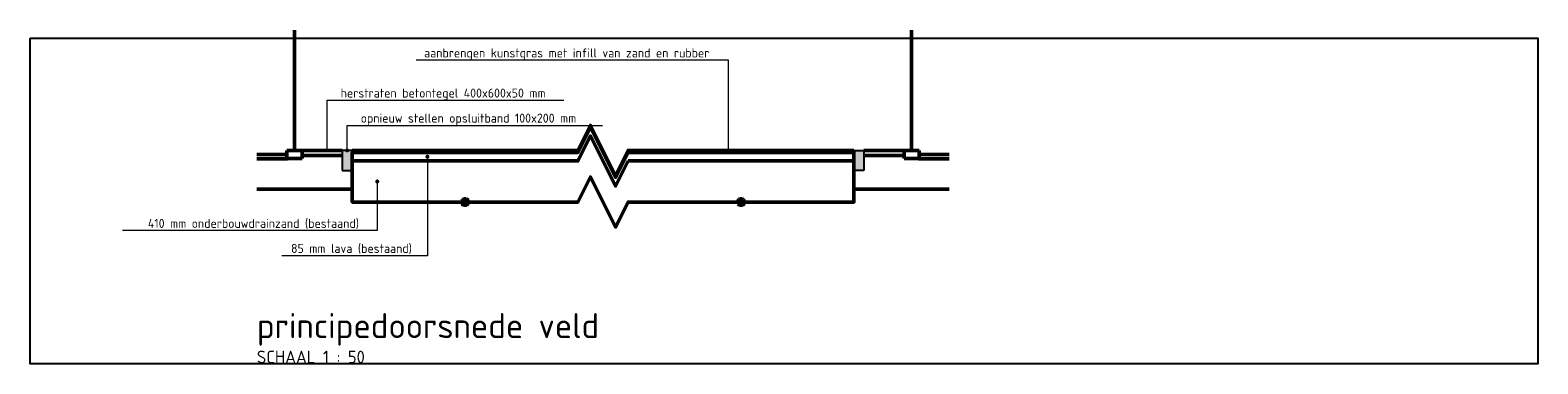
# Model space of a CAD drawing. Extents: x 102885 to 117860, y 477476 to 480770.
# Tile 6 of 7: x 105276.04 to 105291.06, y 480405.14 to 480408.47. Entities that reach past the tile are written whole.
import ezdxf
from ezdxf import colors
from ezdxf.entities.mleader import LeaderData, LeaderLine
from ezdxf.math import Vec2, Vec3

# ---------------------------------------------------------------- set-up
doc = ezdxf.new("R2010")
doc.units = 0
doc.header["$LTSCALE"] = 0.5
doc.linetypes.add('RI-DRAINAGE', pattern=[19.2, 6, -1.8, 1.8, -1.8, 2.4, -1.8, 1.8, -1.8])
for name, color, linetype, lineweight in [('N-WE-GR-SPORTVELD_KUNSTGRAS-GD', 90, 'Continuous', 50), ('N-WE-GW-GROND_ZAND_DRAINEERZAND-GD', 7, 'Continuous', 50), ('N-WE-IE-TERREINAFSCHEIDING_KUNSTMATIG_HEKWERK-GD', 20, 'IE-TERREINAFSCHEIDING-KUNSTMATIG', 50), ('N-WE-RI-DRAINAGE-GD', 90, 'RI-DRAINAGE', 50), ('N-WE-VH-KANTOPSLUITING_OPSLUITBAND-SD', 150, 'Continuous', 25), ('N-WE-VH-VERHARDING_FUNDERING-GD', 7, 'Continuous', 50), ('N-WE-VH-VERHARDING_TEGEL-GD', 252, 'Continuous', 50), ('X-XX-AL-T18', 10, 'Continuous', 18), ('X-XX-AL-VERWIJZING-S', 7, 'Continuous', 25), ('X1-XX-AL-T18', 10, 'Continuous', 18), ('X2-XX-AL-T18', 10, 'Continuous', 18)]:
    doc.layers.add(name, color=color, linetype=linetype, lineweight=lineweight)
doc.layers.add('X-XX-AL-HULPLIJN-GD', color=7, linetype='Continuous', lineweight=25, plot=False)
doc.styles.add('NLCS-ISO', font='NLCS-ISO.ttf')
doc.styles.add('NLCS-ISO-M50-T18', font='NLCS-ISO.ttf', dxfattribs={"height": 0.09})
doc.linetypes.add('IE-TERREINAFSCHEIDING-KUNSTMATIG', pattern='A,4,[82,NLCS.shx,S=0.75,R=90,X=0,Y=0],4,-2', length=10)

# ---------------------------------------------------------------- blocks, each defined once
blk = doc.blocks.new('N-SVH-KANTOPSLUITING_OPSLUITBAND_100X200-D')
blk.add_hatch(color=8).paths.add_polyline_path([(-0.1, -0.2), (0, -0.2), (0, 0), (-0.1, 0)])
at = {"flags": 128}
blk.add_lwpolyline([(-0.1, -0.2), (0, -0.2), (0, 0), (-0.1, 0)], close=True, dxfattribs=at)
blk = doc.blocks.new('_Dot')
at = {"color": 0, "linetype": 'ByBlock', "lineweight": -2}
blk.add_line((-0.5, 0), (-1, 0), dxfattribs=at)
at = {"color": 0, "linetype": 'ByBlock', "const_width": 0.5}
blk.add_lwpolyline([(-0.25, 0, 1), (0.25, 0, 1)], format="xyb", close=True, dxfattribs=at)
blk = doc.blocks.new('SAL-VERWIJZING_ONDERSCHRIFT-SO')
at = {"linetype": 'Continuous', "style": 'NLCS-ISO'}
blk.add_text('SCHAAL 1 :', height=2.5, dxfattribs=at).set_placement((0, -3.75))
at = {"style": 'NLCS-ISO'}
for tag, p, height in [('OMSCHRIJVING', (0, 1.25), 5), ('SCHAAL', (18.15, -3.75), 2.5)]:
    blk.add_attdef(tag, p, '', height=height, dxfattribs=at)

msp = doc.modelspace()

# ---------------------------------------------------------------- linework, layer by layer
at = {"layer": 'N-WE-GR-SPORTVELD_KUNSTGRAS-GD', "flags": 128}
msp.add_lwpolyline([(105279.248, 480407.272), (105281.498, 480407.272), (105281.623, 480407.522), (105281.873, 480407.022), (105281.998, 480407.272), (105284.248, 480407.272)], dxfattribs=at)
at = {"layer": 'N-WE-GW-GROND_ZAND_DRAINEERZAND-GD', "flags": 128}
msp.add_lwpolyline([(105281.998, 480407.167), (105281.873, 480406.917), (105281.623, 480407.417), (105281.498, 480407.167), (105279.248, 480407.167), (105279.248, 480406.757), (105281.498, 480406.757), (105281.623, 480407.007), (105281.873, 480406.507), (105281.998, 480406.757), (105284.248, 480406.757), (105284.248, 480407.167)], close=True, dxfattribs=at)
for points in [[(105278.298, 480406.887), (105279.248, 480406.887)], [(105284.248, 480406.887), (105285.198, 480406.887)]]:
    msp.add_lwpolyline(points, dxfattribs=at)
at = {"layer": 'N-WE-IE-TERREINAFSCHEIDING_KUNSTMATIG_HEKWERK-GD', "flags": 128}
for points in [[(105278.673, 480407.272), (105278.673, 480408.472)], [(105284.823, 480407.272), (105284.823, 480408.472)]]:
    msp.add_lwpolyline(points, dxfattribs=at)
at = {"layer": 'N-WE-RI-DRAINAGE-GD'}
for centre in [(105280.373, 480406.757), (105283.123, 480406.757)]:
    msp.add_circle(centre, 0.0325, dxfattribs=at)
at = {"layer": 'N-WE-VH-VERHARDING_FUNDERING-GD', "flags": 128}
msp.add_lwpolyline([(105279.248, 480407.167), (105279.248, 480407.252), (105281.498, 480407.252), (105281.623, 480407.502), (105281.873, 480407.002), (105281.998, 480407.252), (105284.248, 480407.252), (105284.248, 480407.167)], dxfattribs=at)
at = {"layer": 'N-WE-VH-VERHARDING_TEGEL-GD', "flags": 128}
for points in [[(105278.748, 480407.272), (105278.598, 480407.272)], [(105278.598, 480407.272), (105278.598, 480407.192)], [(105279.148, 480407.272), (105278.748, 480407.272)], [(105278.748, 480407.272), (105278.748, 480407.192)], [(105284.348, 480407.272), (105284.748, 480407.272)], [(105284.748, 480407.272), (105284.748, 480407.192)], [(105284.748, 480407.272), (105284.898, 480407.272)], [(105284.898, 480407.272), (105284.898, 480407.192)], [(105278.598, 480407.232), (105278.298, 480407.232)], [(105278.598, 480407.192), (105278.598, 480407.187), (105278.298, 480407.187)], [(105278.748, 480407.192), (105278.598, 480407.192)], [(105279.148, 480407.222), (105278.748, 480407.222)], [(105284.348, 480407.222), (105284.748, 480407.222)], [(105284.748, 480407.192), (105284.898, 480407.192)], [(105284.898, 480407.232), (105285.198, 480407.232)], [(105284.898, 480407.192), (105284.898, 480407.187), (105285.198, 480407.187)]]:
    msp.add_lwpolyline(points, dxfattribs=at)
at = {"layer": 'X-XX-AL-HULPLIJN-GD'}
msp.add_lwpolyline([(105276.039, 480408.393), (105291.064, 480408.393), (105291.064, 480405.143), (105276.039, 480405.143)], close=True, dxfattribs=at)

# ---------------------------------------------------------------- block references
at = {"layer": 'N-WE-VH-KANTOPSLUITING_OPSLUITBAND-SD'}
msp.add_blockref('N-SVH-KANTOPSLUITING_OPSLUITBAND_100X200-D', (105279.248, 480407.272), dxfattribs=at)
at = {"layer": 'N-WE-VH-KANTOPSLUITING_OPSLUITBAND-SD', "xscale": -1}
msp.add_blockref('N-SVH-KANTOPSLUITING_OPSLUITBAND_100X200-D', (105284.248, 480407.272), dxfattribs=at)
at = {"layer": 'X-XX-AL-VERWIJZING-S', "xscale": 0.05, "yscale": 0.05, "zscale": 0.05}
msp.add_blockref('SAL-VERWIJZING_ONDERSCHRIFT-SO', (105278.298, 480405.337), dxfattribs=at).add_auto_attribs({'OMSCHRIJVING': 'principedoorsnede veld', 'SCHAAL': '50'})

# ---------------------------------------------------------------- leaders
at = {"layer": 'X-XX-AL-T18'}
ml = msp.add_multileader_mtext('Standard', dxfattribs=at)
ml.set_content('herstraten betontegel 400x600x50 mm', color=256, style='NLCS-ISO-M50-T18')
ml.set_leader_properties(color=256, linetype='ByLayer', lineweight=-1)
ml.set_arrow_properties(name='DOT')
ml.build(insert=Vec2(0, 0))
ml.multileader.update_dxf_attribs({"text_left_attachment_type": 5, "text_right_attachment_type": 5, "dogleg_length": 0.09, "arrow_head_size": 0.04})
ctx = ml.context
ctx.base_point, ctx.char_height, ctx.arrow_head_size, ctx.landing_gap_size, ctx.plane_origin = Vec3(105279.088, 480407.772), 0.09, 0.04, 0.045, Vec3(105278.998, 480407.272)
ctx.left_attachment, ctx.right_attachment = 5, 5
notes = []
notes.append((ctx, [(0, (1, 1, 0), (105278.998, 480407.772), (1, 0), 0.09, [(0, [(105278.998, 480407.272)], 0, [])])]))
ctx.mtext.insert, ctx.mtext.flow_direction = Vec3(105279.133, 480407.889), 5
ml = msp.add_multileader_mtext('Standard', dxfattribs=at)
ml.set_content('opnieuw stellen opsluitband 100x200 mm', color=256, style='NLCS-ISO-M50-T18')
ml.set_leader_properties(color=256, linetype='ByLayer', lineweight=-1)
ml.set_arrow_properties(name='DOT')
ml.build(insert=Vec2(0, 0))
ml.multileader.update_dxf_attribs({"text_left_attachment_type": 5, "text_right_attachment_type": 5, "dogleg_length": 0.09, "arrow_head_size": 0.04})
ctx = ml.context
ctx.base_point, ctx.char_height, ctx.arrow_head_size, ctx.landing_gap_size, ctx.plane_origin = Vec3(105279.288, 480407.522), 0.09, 0.04, 0.045, Vec3(105279.198, 480407.272)
ctx.left_attachment, ctx.right_attachment = 5, 5
notes.append((ctx, [(0, (1, 1, 0), (105279.198, 480407.522), (1, 0), 0.09, [(0, [(105279.198, 480407.272)], 0, [])])]))
ctx.mtext.insert, ctx.mtext.flow_direction = Vec3(105279.333, 480407.639), 5
at = {"layer": 'X1-XX-AL-T18'}
ml = msp.add_multileader_mtext('Standard', dxfattribs=at)
ml.set_content('aanbrengen kunstgras met infill van zand en rubber', color=256, style='NLCS-ISO-M50-T18')
ml.set_leader_properties(color=256, linetype='ByLayer', lineweight=-1)
ml.set_arrow_properties(name='DOT')
ml.build(insert=Vec2(0, 0))
ml.multileader.update_dxf_attribs({"text_left_attachment_type": 5, "text_right_attachment_type": 5, "dogleg_length": 0.09, "arrow_head_size": 0.04})
ctx = ml.context
ctx.base_point, ctx.char_height, ctx.arrow_head_size, ctx.landing_gap_size, ctx.plane_origin = Vec3(105279.92, 480408.172), 0.09, 0.04, 0.045, Vec3(105282.998, 480407.272)
ctx.left_attachment, ctx.right_attachment = 5, 5
notes.append((ctx, [(0, (1, 1, 0), (105282.998, 480408.172), (-1, 0), 0.09, [(0, [(105282.998, 480407.272)], 0, [])])]))
ctx.mtext.insert, ctx.mtext.flow_direction = Vec3(105279.965, 480408.289), 5
at = {"layer": 'X2-XX-AL-T18'}
ml = msp.add_multileader_mtext('Standard', dxfattribs=at)
ml.set_content('85 mm lava (bestaand)', color=256, style='NLCS-ISO-M50-T18')
ml.set_leader_properties(color=256, linetype='ByLayer', lineweight=-1)
ml.set_arrow_properties(name='DOT')
ml.build(insert=Vec2(0, 0))
ml.multileader.update_dxf_attribs({"text_left_attachment_type": 5, "text_right_attachment_type": 5, "dogleg_length": 0.09, "arrow_head_size": 0.04})
ctx = ml.context
ctx.base_point, ctx.char_height, ctx.arrow_head_size, ctx.landing_gap_size, ctx.plane_origin = Vec3(105278.594, 480406.222), 0.09, 0.04, 0.045, Vec3(105279.998, 480407.022)
ctx.left_attachment, ctx.right_attachment = 5, 5
notes.append((ctx, [(0, (1, 1, 0), (105279.998, 480406.222), (-1, 0), 0.09, [(0, [(105279.998, 480407.209)], 0, [])])]))
ctx.mtext.insert, ctx.mtext.flow_direction = Vec3(105278.639, 480406.339), 5
ml = msp.add_multileader_mtext('Standard', dxfattribs=at)
ml.set_content('410 mm onderbouwdrainzand (bestaand)', color=256, style='NLCS-ISO-M50-T18')
ml.set_leader_properties(color=256, linetype='ByLayer', lineweight=-1)
ml.set_arrow_properties(name='DOT')
ml.build(insert=Vec2(0, 0))
ml.multileader.update_dxf_attribs({"text_left_attachment_type": 5, "text_right_attachment_type": 5, "dogleg_length": 0.09, "arrow_head_size": 0.04})
ctx = ml.context
ctx.base_point, ctx.char_height, ctx.arrow_head_size, ctx.landing_gap_size, ctx.plane_origin = Vec3(105277.167, 480406.472), 0.09, 0.04, 0.045, Vec3(105279.498, 480407.272)
ctx.left_attachment, ctx.right_attachment = 5, 5
notes.append((ctx, [(0, (1, 1, 0), (105279.498, 480406.472), (-1, 0), 0.09, [(0, [(105279.498, 480406.962)], 0, [])])]))
ctx.mtext.insert, ctx.mtext.flow_direction = Vec3(105277.212, 480406.589), 5
for ctx, leaders in notes:
    for number, flags, end, landing, length, lines in leaders:
        leader = LeaderData()
        leader.index, (leader.has_last_leader_line, leader.has_dogleg_vector, leader.attachment_direction) = number, flags
        leader.last_leader_point, leader.dogleg_vector, leader.dogleg_length = Vec3(end), Vec3(landing), length
        for number, points, colour, breaks in lines:
            line = LeaderLine()
            line.index, line.vertices, line.color, line.breaks = number, Vec3.list(points), colors.encode_raw_color(colour), breaks
            leader.lines.append(line)
        ctx.leaders.append(leader)

doc.saveas('drawing.dxf')
